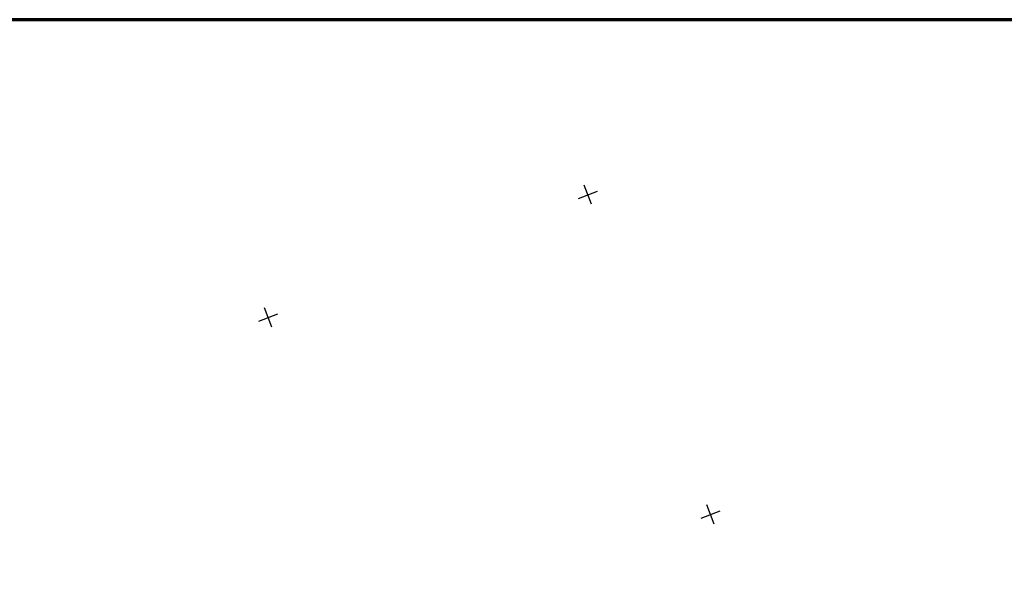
# Model space of a CAD drawing. Header units: millimetres. Extents: x -10 to 1169, y 1 to 1686.
# Tile 207 of 224: x 570 to 714, y 1605 to 1686. Entities that reach past the tile are written whole.
import ezdxf

# ---------------------------------------------------------------- set-up
doc = ezdxf.new("R2010")
doc.units = ezdxf.units.MM
doc.layers.add('COORDS', color=7, linetype='Continuous')
doc.layers.add('Листы', color=7, linetype='Continuous')

msp = doc.modelspace()

# ---------------------------------------------------------------- linework, layer by layer
at = {"layer": 'COORDS', "lineweight": -2}
for p, q in [((653.72167, 1659.40832), (652.64656, 1662.20906)), ((651.78374, 1660.27114), (654.58448, 1661.34625)), ((605.10472, 1642.35274), (607.90546, 1643.42785)), ((607.04264, 1641.48993), (605.96754, 1644.29067)), ((671.64006, 1612.7293), (670.56496, 1615.53004)), ((669.70214, 1613.59212), (672.50288, 1614.66722))]:
    msp.add_line(p, q, dxfattribs=at)
at = {"layer": 'Листы', "lineweight": 70, "ltscale": 200}
msp.add_lwpolyline([(1168.76888, 1686.35822), (128.55065, 1686.35822), (128.55065, 1400.47816), (1168.76888, 1400.47816)], close=True, dxfattribs=at)

doc.saveas('drawing.dxf')
